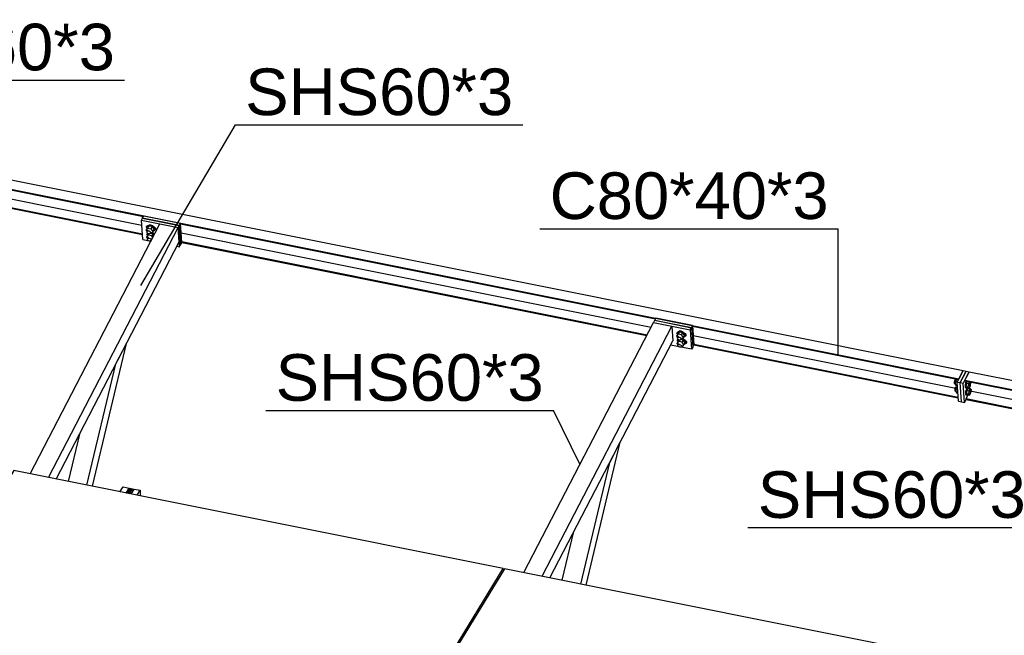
# Model space of a CAD drawing. Header units: millimetres. Extents: x 1838 to 190192, y -28 to 11710.
# Tile 46 of 80: x 59334 to 62358, y 3639 to 5530. Entities that reach past the tile are written whole.
import ezdxf

# ---------------------------------------------------------------- set-up
doc = ezdxf.new("R2010")
doc.units = ezdxf.units.MM
doc.styles.add('Arial', font='ARIAL.TTF', dxfattribs={"height": 0.2})

# ---------------------------------------------------------------- blocks, each defined once
blk = doc.blocks.new('Part-19779 - 18971')
at = {"color": 7}
for p, q in [((59667, 4075.3), (59676.3, 4090.5)), ((59671.7, 4074.4), (59681, 4089.6)), ((59676.3, 4090.5), (59681, 4089.6))]:
    blk.add_line(p, q, dxfattribs=at)
blk = doc.blocks.new('Bolt-97940 - 18971')
at = {"color": 7}
for p, q in [((59731.7, 4899.5), (59727.8, 4897.1)), ((59737.3, 4899.6), (59731.7, 4899.5)), ((59743, 4897.3), (59737.3, 4899.6)), ((59723.2, 4884.4), (59726.6, 4890.8)), ((59723.2, 4884.4), (59727.9, 4890.4)), ((59725.9, 4880.5), (59723.2, 4884.4)), ((59723.8, 4893.5), (59724.2, 4895.5)), ((59724.5, 4891.3), (59723.8, 4893.5)), ((59724.2, 4895.5), (59725.6, 4897)), ((59725.9, 4889.5), (59724.5, 4891.3)), ((59724.8, 4862.1), (59728.1, 4868.6)), ((59725.2, 4878.3), (59725.8, 4880.3)), ((59726.2, 4875.9), (59725.2, 4878.3)), ((59725.3, 4871.3), (59725.7, 4873.3)), ((59726, 4869.1), (59725.3, 4871.3)), ((59725.6, 4897), (59727.8, 4897.8)), ((59725.6, 4891), (59726.8, 4895.2)), ((59726.1, 4889.8), (59725.6, 4891)), ((59725.7, 4873.3), (59727.1, 4874.8)), ((59725.8, 4880.3), (59728.5, 4885.5)), ((59725.8, 4880.3), (59727.8, 4881.6)), ((59727.4, 4867.3), (59726, 4869.1)), ((59728.3, 4873.9), (59726.2, 4875.9)), ((59731.3, 4896.8), (59726.6, 4890.8)), ((59726.8, 4895.2), (59730.7, 4897.6)), ((59726.8, 4895.2), (59727.8, 4897.1)), ((59727.1, 4874.8), (59727.3, 4874.9)), ((59727.2, 4868.8), (59728.4, 4872.9)), ((59727.6, 4867.6), (59727.2, 4868.8)), ((59727.8, 4897.8), (59728.8, 4897.7)), ((59727.8, 4881.6), (59730.6, 4881.6)), ((59727.9, 4890.4), (59731.3, 4896.8)), ((59727.9, 4890.4), (59738.2, 4888.3)), ((59728.1, 4868.6), (59731.3, 4872.7)), ((59731.2, 4872.7), (59728.3, 4873.9)), ((59728.4, 4872.9), (59728.8, 4873.7)), ((59728.4, 4872.9), (59729.3, 4873.5)), ((59729.5, 4868.2), (59731.8, 4872.7)), ((59730.6, 4881.6), (59733.4, 4880.4)), ((59730.7, 4897.6), (59736.3, 4897.6)), ((59734, 4872.7), (59731.2, 4872.7)), ((59741.6, 4894.8), (59731.3, 4896.8)), ((59733.4, 4880.4), (59735.6, 4878.4)), ((59735.9, 4873.9), (59734, 4872.7)), ((59735.6, 4878.4), (59736.5, 4876)), ((59735.9, 4873.9), (59738.6, 4879.1)), ((59736.5, 4876), (59735.9, 4873.9)), ((59743.1, 4872.5), (59735.9, 4874)), ((59736.3, 4897.6), (59742, 4895.3)), ((59736.4, 4874.8), (59739.2, 4874.2)), ((59738.2, 4888.3), (59741.6, 4894.8)), ((59743.9, 4880.2), (59738.2, 4888.3)), ((59739.2, 4874.2), (59743.9, 4880.2)), ((59739.6, 4874.7), (59743.6, 4873.1)), ((59739.8, 4866.1), (59743.1, 4872.5)), ((59744.6, 4875), (59741, 4876.5)), ((59747.2, 4886.7), (59741.6, 4894.8)), ((59742, 4895.3), (59746.4, 4891.2)), ((59747.4, 4893.2), (59743, 4897.3)), ((59746.4, 4867.9), (59743.1, 4872.5)), ((59743.6, 4873.1), (59747.3, 4869.6)), ((59743.9, 4880.2), (59747.2, 4886.7)), ((59747, 4882.3), (59744, 4880.5)), ((59748.3, 4871.6), (59744.6, 4875)), ((59746.2, 4894.2), (59747.3, 4893.9)), ((59746.4, 4891.2), (59748.2, 4886.5)), ((59748.2, 4886.5), (59747, 4882.3)), ((59747, 4882.3), (59748, 4884.3)), ((59747.3, 4893.9), (59749.7, 4892.2)), ((59749.2, 4888.4), (59747.4, 4893.2)), ((59748, 4883.6), (59747.7, 4883.6)), ((59747.8, 4872), (59748.4, 4871.8)), ((59748, 4884.3), (59749.2, 4888.4)), ((59750.2, 4884.3), (59748, 4883.6)), ((59749.7, 4892.2), (59751.3, 4890.1)), ((59751.6, 4885.8), (59750.2, 4884.3)), ((59751.3, 4890.1), (59752, 4887.9)), ((59752, 4887.9), (59751.6, 4885.8)), ((59724.8, 4862.1), (59729.5, 4868.2)), ((59727.5, 4858.3), (59724.8, 4862.1)), ((59726.8, 4856.1), (59727.4, 4858.1)), ((59727.7, 4853.7), (59726.8, 4856.1)), ((59727.4, 4858.1), (59730.1, 4863.3)), ((59727.4, 4858.1), (59729.3, 4859.3)), ((59729.9, 4851.6), (59727.7, 4853.7)), ((59729.3, 4859.3), (59732.1, 4859.4)), ((59739.8, 4866.1), (59729.5, 4868.2)), ((59732.7, 4850.5), (59729.9, 4851.6)), ((59732.1, 4859.4), (59735, 4858.2)), ((59735.5, 4850.5), (59732.7, 4850.5)), ((59735, 4858.2), (59737.2, 4856.2)), ((59737.5, 4851.7), (59735.5, 4850.5)), ((59737.2, 4856.2), (59738.1, 4853.8)), ((59737.5, 4851.7), (59740.2, 4856.9)), ((59738.1, 4853.8), (59737.5, 4851.7)), ((59737.9, 4852.6), (59738.4, 4852.5)), ((59743, 4861.5), (59739.8, 4866.1))]:
    blk.add_line(p, q, dxfattribs=at)
blk = doc.blocks.new('Bolt-97922 - 18971')
at = {"color": 7}
for p, q in [((61352.7, 4567.3), (61353.1, 4569.3)), ((61353.4, 4565.1), (61352.7, 4567.3)), ((61353.1, 4569.3), (61354.5, 4570.8)), ((61354.5, 4570.8), (61356.7, 4571.6)), ((61354.6, 4564.8), (61355.8, 4569)), ((61360.2, 4570.6), (61355.5, 4564.6)), ((61355.8, 4569), (61359.7, 4571.4)), ((61355.8, 4569), (61356.8, 4570.9)), ((61356.7, 4571.6), (61357.8, 4571.5)), ((61360.7, 4573.3), (61356.8, 4570.9)), ((61356.9, 4564.2), (61360.2, 4570.6)), ((61359.7, 4571.4), (61365.2, 4571.4)), ((61370.5, 4568.6), (61360.2, 4570.6)), ((61366.2, 4573.4), (61360.7, 4573.3)), ((61365.2, 4571.4), (61371, 4569.1)), ((61372, 4571.1), (61366.2, 4573.4)), ((61367.2, 4562.1), (61370.5, 4568.6)), ((61376.2, 4560.5), (61370.5, 4568.6)), ((61371, 4569.1), (61375.3, 4565)), ((61376.3, 4567), (61372, 4571.1)), ((61375.2, 4568.1), (61376.3, 4567.7)), ((61376.3, 4567.7), (61378.6, 4566)), ((61378.1, 4562.2), (61376.3, 4567)), ((61378.6, 4566), (61380.3, 4563.9)), ((61352.2, 4558.2), (61355.5, 4564.6)), ((61352.2, 4558.2), (61356.9, 4564.2)), ((61354.9, 4554.3), (61352.2, 4558.2)), ((61354.8, 4563.3), (61353.4, 4565.1)), ((61353.7, 4536), (61357.1, 4542.4)), ((61353.7, 4536), (61358.4, 4542)), ((61356.4, 4532.1), (61353.7, 4536)), ((61354.2, 4552.1), (61354.8, 4554.2)), ((61355.1, 4549.7), (61354.2, 4552.1)), ((61354.3, 4545.1), (61354.7, 4547.1)), ((61355, 4542.9), (61354.3, 4545.1)), ((61355, 4563.6), (61354.6, 4564.8)), ((61354.7, 4547.1), (61356.1, 4548.6)), ((61354.8, 4554.2), (61357.5, 4559.3)), ((61354.8, 4554.2), (61356.7, 4555.4)), ((61356.4, 4541.1), (61355, 4542.9)), ((61357.3, 4547.7), (61355.1, 4549.7)), ((61356.1, 4548.6), (61356.2, 4548.7)), ((61356.1, 4542.6), (61357.3, 4546.7)), ((61356.6, 4541.4), (61356.1, 4542.6)), ((61356.3, 4531.9), (61359, 4537.1)), ((61356.7, 4555.4), (61359.5, 4555.4)), ((61367.2, 4562.1), (61356.9, 4564.2)), ((61357.1, 4542.4), (61360.3, 4546.5)), ((61360.1, 4546.5), (61357.3, 4547.7)), ((61357.3, 4546.7), (61357.7, 4547.5)), ((61357.3, 4546.7), (61358.2, 4547.3)), ((61358.4, 4542), (61360.8, 4546.5)), ((61368.7, 4539.9), (61358.4, 4542)), ((61359.5, 4555.4), (61362.4, 4554.2)), ((61362.9, 4546.5), (61360.1, 4546.5)), ((61362.4, 4554.2), (61364.6, 4552.2)), ((61364.9, 4547.8), (61362.9, 4546.5)), ((61364.6, 4552.2), (61365.5, 4549.8)), ((61364.9, 4547.8), (61367.6, 4552.9)), ((61365.5, 4549.8), (61364.9, 4547.8)), ((61372.1, 4546.3), (61364.9, 4547.8)), ((61365.3, 4548.6), (61368.2, 4548)), ((61372.8, 4554), (61367.2, 4562.1)), ((61368.2, 4548), (61372.8, 4554)), ((61368.5, 4548.5), (61372.5, 4546.9)), ((61368.7, 4539.9), (61372.1, 4546.3)), ((61374.4, 4531.8), (61368.7, 4539.9)), ((61373.5, 4548.8), (61369.9, 4550.3)), ((61377.7, 4538.3), (61372.1, 4546.3)), ((61372.5, 4546.9), (61376.9, 4542.8)), ((61372.8, 4554), (61376.2, 4560.5)), ((61375.9, 4556.2), (61373, 4554.3)), ((61377.9, 4544.8), (61373.5, 4548.8)), ((61374.4, 4531.8), (61377.7, 4538.3)), ((61375.3, 4565), (61377.1, 4560.3)), ((61377.1, 4560.3), (61375.9, 4556.2)), ((61375.9, 4556.2), (61376.9, 4558.1)), ((61377, 4557.4), (61376.6, 4557.4)), ((61376.7, 4545.8), (61377.8, 4545.4)), ((61376.9, 4558.1), (61378.1, 4562.2)), ((61376.9, 4542.8), (61378.7, 4538.1)), ((61379.2, 4558.2), (61377, 4557.4)), ((61378.7, 4538.1), (61377.5, 4533.9)), ((61377.5, 4533.9), (61378.5, 4535.9)), ((61377.8, 4545.4), (61380.2, 4543.8)), ((61379.7, 4540), (61377.9, 4544.8)), ((61378.5, 4535.9), (61379.7, 4540)), ((61380.7, 4535.9), (61378.5, 4535.2)), ((61380.6, 4559.6), (61379.2, 4558.2)), ((61380.2, 4543.8), (61381.8, 4541.7)), ((61380.3, 4563.9), (61381, 4561.7)), ((61381, 4561.7), (61380.6, 4559.6)), ((61382.1, 4537.4), (61380.7, 4535.9)), ((61381.8, 4541.7), (61382.5, 4539.4)), ((61382.5, 4539.4), (61382.1, 4537.4)), ((61355.7, 4529.9), (61356.3, 4531.9)), ((61356.6, 4527.5), (61355.7, 4529.9)), ((61356.3, 4531.9), (61358.3, 4533.1)), ((61358.8, 4525.4), (61356.6, 4527.5)), ((61358.3, 4533.1), (61361.1, 4533.2)), ((61361.7, 4524.3), (61358.8, 4525.4)), ((61361.1, 4533.2), (61363.9, 4532)), ((61364.5, 4524.3), (61361.7, 4524.3)), ((61363.9, 4532), (61366.1, 4530)), ((61366.4, 4525.5), (61364.5, 4524.3)), ((61366.1, 4530), (61367, 4527.6)), ((61366.4, 4525.5), (61369.1, 4530.7)), ((61367, 4527.6), (61366.4, 4525.5)), ((61366.9, 4526.4), (61369.7, 4525.8)), ((61369.7, 4525.8), (61374.4, 4531.8)), ((61377.5, 4533.9), (61374.5, 4532.1)), ((61378.5, 4535.2), (61378.1, 4535.2))]:
    blk.add_line(p, q, dxfattribs=at)
blk = doc.blocks.new('Part-19344 - 18971')
at = {"color": 7}
for p, q in [((59676.4, 4073.4), (59685.7, 4088.6)), ((59685.7, 4088.6), (59704.5, 4084.8)), ((59695.2, 4069.7), (59704.5, 4084.8)), ((59704.5, 4084.8), (59704.7, 4067.8))]:
    blk.add_line(p, q, dxfattribs=at)
blk = doc.blocks.new('Part-19345 - 18971')
at = {"color": 7}
for p, q in [((59642.5, 4080.2), (59651.8, 4095.4)), ((59651.8, 4095.4), (59670.6, 4091.6)), ((59661.3, 4076.5), (59670.6, 4091.6)), ((59670.6, 4091.6), (59670.6, 4089.9))]:
    blk.add_line(p, q, dxfattribs=at)
blk = doc.blocks.new('Part-98180 - 18971')
at = {"color": 7}
for p, q in [((62222.5, 4415.7), (62240.9, 4451.1)), ((62250.3, 4449.2), (62231.9, 4413.8)), ((62240.9, 4451.1), (62250.3, 4449.2)), ((62226.7, 4356.4), (62222.5, 4415.7)), ((62222.5, 4415.7), (62231.9, 4413.8)), ((62236.1, 4354.5), (62231.9, 4413.8)), ((62226.7, 4356.4), (62236.1, 4354.5)), ((62236.1, 4354.5), (62241.1, 4364.2))]:
    blk.add_line(p, q, dxfattribs=at)
blk = doc.blocks.new('Part-19780 - 18971')
at = {"color": 7}
for p, q in [((59671.7, 4074.4), (59681, 4089.6)), ((59676.4, 4073.4), (59685.7, 4088.6)), ((59681, 4089.6), (59685.7, 4088.6))]:
    blk.add_line(p, q, dxfattribs=at)
blk = doc.blocks.new('Part-19778 - 18971')
at = {"color": 7}
for p, q in [((59662.3, 4076.3), (59671.6, 4091.4)), ((59667, 4075.3), (59676.3, 4090.5)), ((59671.6, 4091.4), (59676.3, 4090.5))]:
    blk.add_line(p, q, dxfattribs=at)
blk = doc.blocks.new('Part-19657 - 18971')
at = {"color": 7}
for p, q in [((60823.7, 3843.7), (60485.7, 3290.5)), ((62326.6, 3542.8), (60823.7, 3843.7)), ((61988.5, 2989.6), (62326.6, 3542.8)), ((62326.6, 3542.8), (62326.7, 3535.2)), ((60485.7, 3290.5), (61988.5, 2989.6)), ((60485.7, 3287.4), (60485.7, 3290.5)), ((61988.6, 2982), (61988.5, 2989.6))]:
    blk.add_line(p, q, dxfattribs=at)
blk = doc.blocks.new('Part-19663 - 18971')
at = {"color": 7}
for p, q in [((59316.7, 4145.5), (58978.6, 3592.3)), ((60819.5, 3844.6), (59316.7, 4145.5)), ((60481.4, 3291.4), (60819.5, 3844.6)), ((60819.5, 3844.6), (60819.6, 3836.9)), ((58978.6, 3592.3), (60481.4, 3291.4)), ((58978.6, 3589.2), (58978.6, 3592.3)), ((60481.5, 3283.8), (60481.4, 3291.4))]:
    blk.add_line(p, q, dxfattribs=at)
blk = doc.blocks.new('Part-97939 - 18971')
at = {"color": 7}
for p, q in [((59708.4, 4914.9), (59711.7, 4921.3)), ((59712.5, 4855.6), (59708.4, 4914.9)), ((59708.4, 4914.9), (59821.3, 4892.2)), ((59711.7, 4921.3), (59824.7, 4898.7)), ((59821.3, 4892.2), (59824.7, 4898.7)), ((59828.8, 4839.4), (59824.7, 4898.7)), ((59825.4, 4833), (59821.3, 4892.2)), ((59712.5, 4855.6), (59737.4, 4850.6)), ((59825.4, 4833), (59828.8, 4839.4)), ((59817.5, 4834.6), (59825.4, 4833))]:
    blk.add_line(p, q, dxfattribs=at)
blk = doc.blocks.new('Part-97938 - 18971')
at = {"color": 7}
for p, q in [((59712.1, 4921.9), (59715.4, 4928.3)), ((59712.1, 4921.2), (59712.1, 4921.9)), ((59712.1, 4921.9), (59825, 4899.3)), ((59715.4, 4928.3), (59828.3, 4905.7)), ((59825, 4899.3), (59828.3, 4905.7)), ((59829.1, 4840), (59825, 4899.3)), ((59832.5, 4846.4), (59828.3, 4905.7)), ((59829.1, 4840), (59828.7, 4840.1)), ((59832.5, 4846.4), (59829.1, 4840))]:
    blk.add_line(p, q, dxfattribs=at)
blk = doc.blocks.new('Part-97914 - 18971')
at = {"color": 7}
for p, q in [((61073.9, 3793.6), (61178.8, 4232.5)), ((61146.4, 4170), (61178.8, 4232.5)), ((61057.3, 3797), (61146.4, 4170)), ((61000.8, 3808.3), (61036.7, 3958.4))]:
    blk.add_line(p, q, dxfattribs=at)
blk = doc.blocks.new('Part-54599 - 18971')
at = {"color": 7}
for p, q in [((59249.8, 5050), (62231.5, 4453)), ((59250.2, 5021.5), (62218.1, 4427.2)), ((59250.2, 5019.3), (59714.4, 4926.3)), ((59250.6, 4991.5), (59709.5, 4899.6)), ((59251, 4965), (59711.3, 4872.9)), ((59251.1, 4962.9), (59711.5, 4870.7)), ((59828.5, 4903.5), (61286.9, 4611.5)), ((59830.5, 4875.4), (61273.8, 4586.4)), ((59832.3, 4848.7), (61261.5, 4562.5)), ((59832.5, 4846.4), (61260.4, 4560.5)), ((61401, 4588.6), (62217.1, 4425.2)), ((61402.9, 4560.5), (62214.5, 4398)), ((61404.8, 4533.8), (62216.3, 4371.3)), ((61405, 4531.6), (62216.5, 4369.1)), ((62231.5, 4453), (62218.1, 4427.2))]:
    blk.add_line(p, q, dxfattribs=at)
blk = doc.blocks.new('Part-97931 - 18971')
at = {"color": 7}
for p, q in [((59366.6, 4135.5), (59764.9, 4903.6)), ((59764.9, 4903.6), (59821.3, 4892.2)), ((59423, 4124.2), (59821.3, 4892.2)), ((59821.3, 4892.2), (59824.4, 4847.8)), ((59446.7, 4119.4), (59824.4, 4847.8))]:
    blk.add_line(p, q, dxfattribs=at)
blk = doc.blocks.new('Part-97913 - 18971')
at = {"color": 7}
for p, q in [((60882.6, 3831.9), (61280.9, 4600)), ((61280.9, 4600), (61337.3, 4588.7)), ((60939.1, 3820.6), (61337.3, 4588.7)), ((61337.3, 4588.7), (61340.4, 4544.2)), ((60962.8, 3815.9), (61340.4, 4544.2))]:
    blk.add_line(p, q, dxfattribs=at)
blk = doc.blocks.new('Part-97920 - 18971')
at = {"color": 7}
for p, q in [((61287.9, 4613.5), (61284.6, 4607)), ((61284.6, 4607), (61397.5, 4584.4)), ((61284.6, 4606.3), (61284.6, 4607)), ((61400.8, 4590.9), (61287.9, 4613.5)), ((61397.5, 4584.4), (61400.8, 4590.9)), ((61397.5, 4584.4), (61401.6, 4525.1)), ((61400.8, 4590.9), (61404.9, 4531.6)), ((61401.6, 4525.1), (61401.2, 4525.2)), ((61404.9, 4531.6), (61401.6, 4525.1))]:
    blk.add_line(p, q, dxfattribs=at)
blk = doc.blocks.new('Part-97921 - 18971')
at = {"color": 7}
for p, q in [((61284.2, 4606.4), (61280.9, 4600)), ((61280.9, 4600), (61393.8, 4577.4)), ((61397.1, 4583.8), (61284.2, 4606.4)), ((61393.8, 4577.4), (61397.1, 4583.8)), ((61393.8, 4577.4), (61397.9, 4518.1)), ((61397.1, 4583.8), (61401.3, 4524.5)), ((61397.9, 4518.1), (61333.6, 4531)), ((61401.3, 4524.5), (61397.9, 4518.1))]:
    blk.add_line(p, q, dxfattribs=at)
blk = doc.blocks.new('Part-97932 - 18971')
at = {"color": 7}
for p, q in [((59557.8, 4097.2), (59662.6, 4535.8)), ((59630.2, 4473.3), (59662.6, 4535.8)), ((59541.1, 4100.5), (59630.2, 4473.3)), ((59484.7, 4111.8), (59520.5, 4261.7))]:
    blk.add_line(p, q, dxfattribs=at)
blk = doc.blocks.new('Part-98170 - 18971')
at = {"color": 7}
for p, q in [((62237, 4423.4), (62250.3, 4449.2)), ((62250.3, 4449.2), (64379, 4023)), ((62237.1, 4421.2), (62237, 4423.4)), ((62237, 4423.4), (64365.6, 3997.2)), ((62237.1, 4421.2), (62794, 4309.7)), ((62253.3, 4390.3), (62251.3, 4418.4)), ((62240.9, 4366.4), (62253.3, 4390.3)), ((62253.3, 4390.3), (62780.9, 4284.6)), ((62241.1, 4364.2), (62240.9, 4366.4)), ((62240.9, 4366.4), (62768.5, 4260.8)), ((62241.1, 4364.2), (62767.5, 4258.8)), ((62908.1, 4286.9), (64246.6, 4018.9)), ((62910, 4258.8), (64233.3, 3993.8)), ((62911.9, 4232.1), (64211.8, 3971.8)), ((62912, 4229.8), (64210, 3970)), ((64379, 4023), (64365.6, 3997.2)), ((64383.1, 3963.8), (64379, 4023)), ((64365.4, 3995.1), (64365.7, 3995)), ((64365.6, 3997.2), (64365.7, 3995)), ((64365.7, 3995), (64378.1, 4018.9)), ((64381.9, 3964.1), (64378.1, 4018.9)), ((64367.3, 3967), (64381.9, 3964.1)), ((64381.9, 3964.1), (64369.6, 3940.2)), ((64369.7, 3938), (64383.1, 3963.8)), ((64369.2, 3940.3), (64369.6, 3940.2)), ((64369.3, 3938.1), (64369.7, 3938)), ((64369.6, 3940.2), (64369.7, 3938))]:
    blk.add_line(p, q, dxfattribs=at)
blk = doc.blocks.new('Part-98181 - 18971')
at = {"color": 7}
for p, q in [((62213.1, 4417.5), (62231.5, 4453)), ((62240.9, 4451.1), (62222.5, 4415.7)), ((62231.5, 4453), (62240.9, 4451.1)), ((62217.2, 4358.3), (62213.1, 4417.5)), ((62213.1, 4417.5), (62222.5, 4415.7)), ((62226.7, 4356.4), (62222.5, 4415.7)), ((62217.2, 4358.3), (62226.7, 4356.4))]:
    blk.add_line(p, q, dxfattribs=at)
blk = doc.blocks.new('Bolt-98182 - 18971')
at = {"color": 7}
for p, q in [((62204.4, 4417.3), (62204.3, 4414.6)), ((62205, 4420.4), (62204.4, 4417.3)), ((62206, 4422.9), (62205, 4420.4)), ((62207, 4424.2), (62206, 4422.9)), ((62207, 4424.2), (62210, 4423.6)), ((62208.7, 4421), (62207.3, 4410.4)), ((62211.5, 4426.4), (62208.7, 4421)), ((62208.7, 4421), (62214.3, 4419.9)), ((62239, 4415.2), (62237.8, 4409.1)), ((62241, 4420.3), (62239, 4415.2)), ((62240.2, 4408.6), (62241.4, 4414.7)), ((62241.1, 4420.4), (62241, 4420.3)), ((62241.4, 4414.7), (62243.3, 4419.8)), ((62244.6, 4419.7), (62241.7, 4414.2)), ((62243.3, 4419.8), (62243.4, 4420)), ((62248.8, 4412.8), (62251.6, 4418.3)), ((62254.5, 4416.2), (62253.2, 4406.2)), ((62254.5, 4416.2), (62253.3, 4418)), ((62204.3, 4414.6), (62204.7, 4412.9)), ((62204.7, 4412.9), (62205.6, 4412.7)), ((62205.6, 4412.7), (62207.6, 4412.3)), ((62206, 4395.1), (62205.8, 4392.3)), ((62205.8, 4392.3), (62206.3, 4390.6)), ((62206.6, 4398.1), (62206, 4395.1)), ((62206.3, 4390.6), (62207.1, 4390.4)), ((62207.5, 4400.7), (62206.6, 4398.1)), ((62207.1, 4390.4), (62209.1, 4390)), ((62207.3, 4410.4), (62209.7, 4406.9)), ((62207.3, 4410.4), (62213.7, 4409.1)), ((62208.6, 4402), (62207.5, 4400.7)), ((62208.6, 4402), (62211.6, 4401.4)), ((62210.2, 4398.8), (62208.9, 4388.2)), ((62208.9, 4388.2), (62211.2, 4384.7)), ((62208.9, 4388.2), (62215.2, 4386.9)), ((62209.7, 4406.9), (62213.9, 4406.1)), ((62213.9, 4405.8), (62210.2, 4398.8)), ((62210.2, 4398.8), (62214.5, 4397.9)), ((62211.2, 4384.7), (62215.5, 4383.8)), ((62213.9, 4405.8), (62213.9, 4405.8)), ((62237.8, 4409.1), (62237.6, 4403.6)), ((62237.6, 4403.6), (62238.4, 4400.2)), ((62238.4, 4400.2), (62240.1, 4399.8)), ((62239.3, 4386.9), (62239.1, 4381.4)), ((62240.6, 4393), (62239.3, 4386.9)), ((62239.9, 4403.2), (62240.2, 4408.6)), ((62240.8, 4399.8), (62239.9, 4403.2)), ((62240.1, 4399.8), (62242.5, 4399.3)), ((62241.7, 4414.2), (62240.5, 4404.2)), ((62240.5, 4404.2), (62242.7, 4400.9)), ((62240.5, 4404.2), (62247.5, 4402.8)), ((62242.5, 4398), (62240.6, 4393)), ((62242.5, 4399.3), (62240.8, 4399.8)), ((62241.5, 4380.9), (62241.7, 4386.4)), ((62241.7, 4414.2), (62248.8, 4412.8)), ((62241.7, 4386.4), (62242.9, 4392.5)), ((62243.3, 4392), (62242, 4382)), ((62243.5, 4400.7), (62242.5, 4399.3)), ((62244.5, 4400.5), (62242.5, 4398)), ((62242.7, 4400.9), (62249.7, 4399.5)), ((62242.9, 4392.5), (62244.9, 4397.6)), ((62246.8, 4398.7), (62243.3, 4392)), ((62243.3, 4392), (62250.3, 4390.6)), ((62244.9, 4397.6), (62246.8, 4400.1)), ((62246.8, 4398.7), (62253.8, 4397.3)), ((62247.5, 4402.8), (62248.8, 4412.8)), ((62249.7, 4399.5), (62247.5, 4402.8)), ((62249, 4398.2), (62248.7, 4399.7)), ((62249.1, 4380.6), (62250.3, 4390.6)), ((62253.2, 4406.2), (62249.7, 4399.5)), ((62250.3, 4390.6), (62253.8, 4397.3)), ((62253.8, 4397.3), (62256, 4394)), ((62256, 4394), (62254.7, 4383.9)), ((62239.1, 4381.4), (62240, 4378)), ((62240, 4378), (62241.7, 4377.6)), ((62242.3, 4377.5), (62241.5, 4380.9)), ((62241.7, 4377.6), (62244, 4377.1)), ((62242, 4382), (62244.2, 4378.7)), ((62242, 4382), (62249.1, 4380.6)), ((62244, 4377.1), (62242.3, 4377.5)), ((62245.1, 4378.5), (62244, 4377.1)), ((62244.2, 4378.7), (62251.3, 4377.2)), ((62251.3, 4377.2), (62249.1, 4380.6)), ((62254.7, 4383.9), (62251.3, 4377.2))]:
    blk.add_line(p, q, dxfattribs=at)
blk = doc.blocks.new('Mark-98307 - 18971')
at = {"color": 136}
for p, q in [((59707, 4713.7), (59996.8, 5207.3)), ((59996.8, 5207.3), (60879.8, 5207.3))]:
    blk.add_line(p, q, dxfattribs=at)
at = {"color": 30, "style": 'Arial'}
blk.add_text('SHS60*3', height=143.26, dxfattribs=at).set_placement((60026.8, 5237.3))
blk = doc.blocks.new('Mark-98294 - 18971')
at = {"color": 136}
for p, q in [((58420.9, 4926.6), (58773.7, 5344.9)), ((58773.7, 5344.9), (59656.7, 5344.9))]:
    blk.add_line(p, q, dxfattribs=at)
at = {"color": 30, "style": 'Arial'}
blk.add_text('SHS60*3', height=143.26, dxfattribs=at).set_placement((58803.7, 5374.9))
blk = doc.blocks.new('Mark-98298 - 18971')
at = {"color": 136}
for p in [(60090.4, 4329.8), (61055.8, 4163)]:
    blk.add_line(p, (60973.3, 4329.8), dxfattribs=at)
at = {"color": 30, "style": 'Arial'}
blk.add_text('SHS60*3', height=143.26, dxfattribs=at).set_placement((60120.4, 4359.8))
blk = doc.blocks.new('Mark-98827 - 18971')
at = {"color": 136}
for p in [(60932, 4888.2), (61848.5, 4501.3)]:
    blk.add_line(p, (61848.5, 4888.2), dxfattribs=at)
at = {"color": 30, "style": 'Arial'}
blk.add_text('C80*40*3', height=143.26, dxfattribs=at).set_placement((60962, 4918.2))
blk = doc.blocks.new('Mark-98831 - 18971')
at = {"color": 136}
for p in [(61571, 3970.1), (62526.9, 3791.8)]:
    blk.add_line(p, (62453.9, 3970.1), dxfattribs=at)
at = {"color": 30, "style": 'Arial'}
blk.add_text('SHS60*3', height=143.26, dxfattribs=at).set_placement((61601, 4000.1))

msp = doc.modelspace()

# ---------------------------------------------------------------- block references
for name in ['Mark-98294 - 18971', 'Mark-98307 - 18971', 'Part-54599 - 18971', 'Mark-98827 - 18971', 'Part-97931 - 18971', 'Part-97939 - 18971', 'Part-97938 - 18971', 'Bolt-97940 - 18971', 'Part-97913 - 18971', 'Part-97921 - 18971', 'Part-97920 - 18971', 'Bolt-97922 - 18971', 'Part-97932 - 18971', 'Mark-98298 - 18971', 'Part-98181 - 18971', 'Part-98180 - 18971', 'Part-98170 - 18971', 'Bolt-98182 - 18971', 'Part-97914 - 18971', 'Part-19663 - 18971', 'Mark-98831 - 18971', 'Part-19345 - 18971', 'Part-19778 - 18971', 'Part-19779 - 18971', 'Part-19780 - 18971', 'Part-19344 - 18971', 'Part-19657 - 18971']:
    msp.add_blockref(name, (0, 0))

doc.saveas('drawing.dxf')
